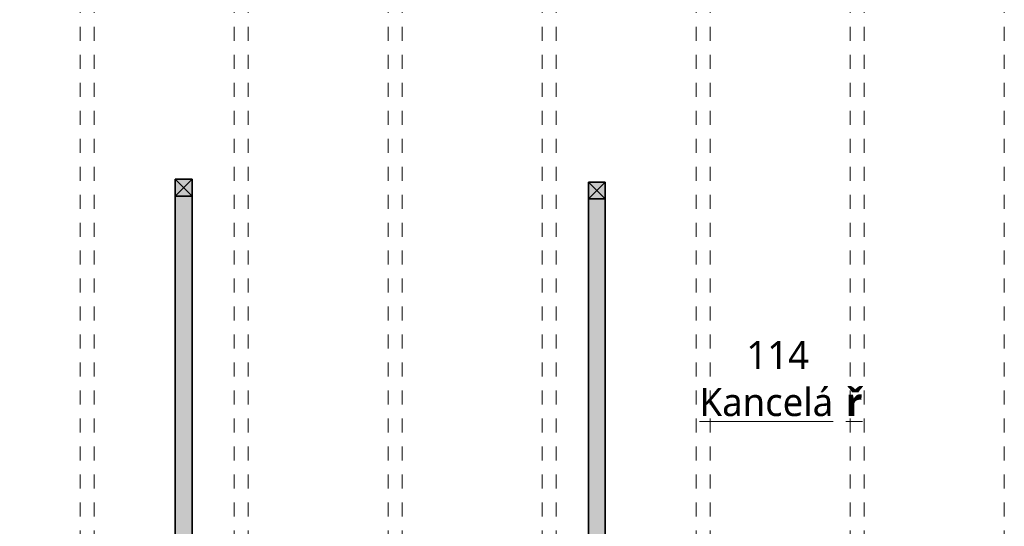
# Model space of a CAD drawing. Header units: metres. Extents: x -0.3 to 46.9, y -0.4 to 27.9.
# Tile 4 of 26: x 4.1 to 11.1, y 3.6 to 7.2. Entities that reach past the tile are written whole.
import ezdxf

# ---------------------------------------------------------------- set-up
doc = ezdxf.new("R2010")
doc.units = ezdxf.units.M
doc.linetypes.add('AV - Cerch_ 1 tecka 4mm', pattern=[0.006, 0.004, -0.001, 0, -0.001])
doc.layers.add('AV-MISTNOSTI', color=5, linetype='Continuous', lineweight=5, true_color=0x0000ff)
doc.layers.add('AV-SRAFY', color=7, linetype='Continuous', lineweight=35)
doc.layers.add('AV-STAVBA', color=7, linetype='Continuous', lineweight=18)
doc.styles.add('Trebuchet MS_B', font='trebuc.ttf', dxfattribs={"height": 0.2})

# ---------------------------------------------------------------- blocks, each defined once
blk = doc.blocks.new('SCO_Koncepční obdelníkový sloup - 120_120-1490004-1NP')
at = {"layer": 'AV-STAVBA', "true_color": 0xcccccc}
blk.add_hatch(color=254, dxfattribs=at).paths.add_polyline_path([(0.06, -0.06), (0.06, 0.06), (-0.06, 0.06), (-0.06, -0.06)])
at = {"layer": 'AV-STAVBA', "color": 254, "true_color": 0xcccccc}
for p, q in [((0.06, 0.06), (-0.06, -0.06)), ((-0.06, 0.06), (0.06, -0.06))]:
    blk.add_line(p, q, dxfattribs=at)
at = {"layer": 'AV-STAVBA', "color": 254, "lineweight": 35, "true_color": 0xcccccc}
for p, q in [((0.06, 0.06), (-0.06, 0.06)), ((-0.06, 0.06), (-0.06, -0.06)), ((0.06, -0.06), (0.06, 0.06)), ((-0.06, -0.06), (0.06, -0.06))]:
    blk.add_line(p, q, dxfattribs=at)
blk = doc.blocks.new('SCO_Koncepční obdelníkový sloup - 120_120-1490005-1NP')
at = {"layer": 'AV-STAVBA', "true_color": 0xcccccc}
blk.add_hatch(color=254, dxfattribs=at).paths.add_polyline_path([(0.06, -0.06), (0.06, 0.06), (-0.06, 0.06), (-0.06, -0.06)])
at = {"layer": 'AV-STAVBA', "color": 254, "true_color": 0xcccccc}
for p, q in [((0.06, 0.06), (-0.06, -0.06)), ((-0.06, 0.06), (0.06, -0.06))]:
    blk.add_line(p, q, dxfattribs=at)
at = {"layer": 'AV-STAVBA', "color": 254, "lineweight": 35, "true_color": 0xcccccc}
for p, q in [((0.06, 0.06), (-0.06, 0.06)), ((-0.06, 0.06), (-0.06, -0.06)), ((0.06, -0.06), (0.06, 0.06)), ((-0.06, -0.06), (0.06, -0.06))]:
    blk.add_line(p, q, dxfattribs=at)
blk = doc.blocks.new('GM_Void_valená klenba - GM_Void_valená klenba-1557069-1NP')
at = {"layer": 'AV-STAVBA', "color": 254, "linetype": 'AV - Cerch_ 1 tecka 4mm', "lineweight": 13, "true_color": 0xcccccc}
for p, q in [((-0.575, 3.1), (-0.575, -3.1)), ((-0.575, 3.1), (0.575, 3.1)), ((0.575, 3.1), (0.575, -3.1)), ((-0.575, -3.1), (0.575, -3.1))]:
    blk.add_line(p, q, dxfattribs=at)
for centre, start, end in [((0, 4.9424), 252.66684, 287.33316), ((0, -4.9424), 72.66684, 107.33316)]:
    blk.add_arc(centre, 1.93, start, end, dxfattribs=at)
blk = doc.blocks.new('GM_Void_valená klenba - GM_Void_valená klenba-1557068-1NP')
at = {"layer": 'AV-STAVBA', "color": 254, "linetype": 'AV - Cerch_ 1 tecka 4mm', "lineweight": 13, "true_color": 0xcccccc}
for p, q in [((-0.5, 3.1), (-0.5, -3.1)), ((-0.5, 3.1), (0.5, 3.1)), ((0.5, 3.1), (0.5, -3.1)), ((-0.5, -3.1), (0.5, -3.1))]:
    blk.add_line(p, q, dxfattribs=at)
for centre, start, end in [((0, 4.9641), 254.98527, 285.01473), ((0, -4.9641), 74.98527, 105.01473)]:
    blk.add_arc(centre, 1.93, start, end, dxfattribs=at)
blk = doc.blocks.new('D0089 - 1514 - OÚPSŘ_Benešova_rvt-1-1NP')
at = {"layer": 'AV-SRAFY', "lineweight": 18, "true_color": 0xcccccc}
for points in [[(5.1748, 1.3482), (5.2948, 1.3482), (5.2948, 5.9382), (5.1748, 5.9382), (5.1748, 2.5679)], [(8.1248, 1.3482), (8.2448, 1.3482), (8.2448, 5.9182), (8.1248, 5.9182), (8.1248, 2.5679)]]:
    blk.add_hatch(color=254, dxfattribs=at).paths.add_polyline_path(points)
at = {"layer": 'AV-STAVBA', "color": 254, "lineweight": 35, "true_color": 0xcccccc}
for p, q in [((5.1748, 5.9382), (5.1748, 1.3482)), ((5.2948, 1.3482), (5.2948, 5.9382)), ((8.1248, 5.9182), (8.1248, 1.3482)), ((8.2448, 1.3482), (8.2448, 5.9182))]:
    blk.add_line(p, q, dxfattribs=at)
at = {"layer": 'AV-STAVBA', "color": 254, "lineweight": 18, "true_color": 0xcccccc}
for name, p in [('GM_Void_valená klenba - GM_Void_valená klenba-1557069-1NP', (3.9198, 4.4482)), ('GM_Void_valená klenba - GM_Void_valená klenba-1557068-1NP', (5.0948, 4.4482)), ('GM_Void_valená klenba - GM_Void_valená klenba-1557068-1NP', (6.1948, 4.4482)), ('GM_Void_valená klenba - GM_Void_valená klenba-1557068-1NP', (7.2948, 4.4482)), ('GM_Void_valená klenba - GM_Void_valená klenba-1557068-1NP', (8.3948, 4.4482)), ('GM_Void_valená klenba - GM_Void_valená klenba-1557068-1NP', (9.4948, 4.4482)), ('GM_Void_valená klenba - GM_Void_valená klenba-1557068-1NP', (10.5948, 4.4482)), ('SCO_Koncepční obdelníkový sloup - 120_120-1490005-1NP', (5.2348, 5.9982)), ('SCO_Koncepční obdelníkový sloup - 120_120-1490004-1NP', (8.1848, 5.9782))]:
    blk.add_blockref(name, p, dxfattribs=at)

msp = doc.modelspace()

# ---------------------------------------------------------------- block references
at = {"lineweight": 5}
msp.add_blockref('D0089 - 1514 - OÚPSŘ_Benešova_rvt-1-1NP', (0, 0), dxfattribs=at)

# ---------------------------------------------------------------- texts
at = {"layer": 'AV-MISTNOSTI', "char_height": 0.2, "attachment_point": 1, "style": 'Trebuchet MS_B'}
for s, insert, width in [('114', (9.2528, 4.9026), 0.601266), ('\\LKancelá', (8.9188, 4.5663), 1.266666), ('\\L\\fTrebuchet MS|b1|i0|c238|p34|;\\Lř', (9.9639, 4.5663), 0.144304)]:
    msp.add_mtext(s, dxfattribs=dict(at, insert=insert, width=width))

doc.saveas('drawing.dxf')
